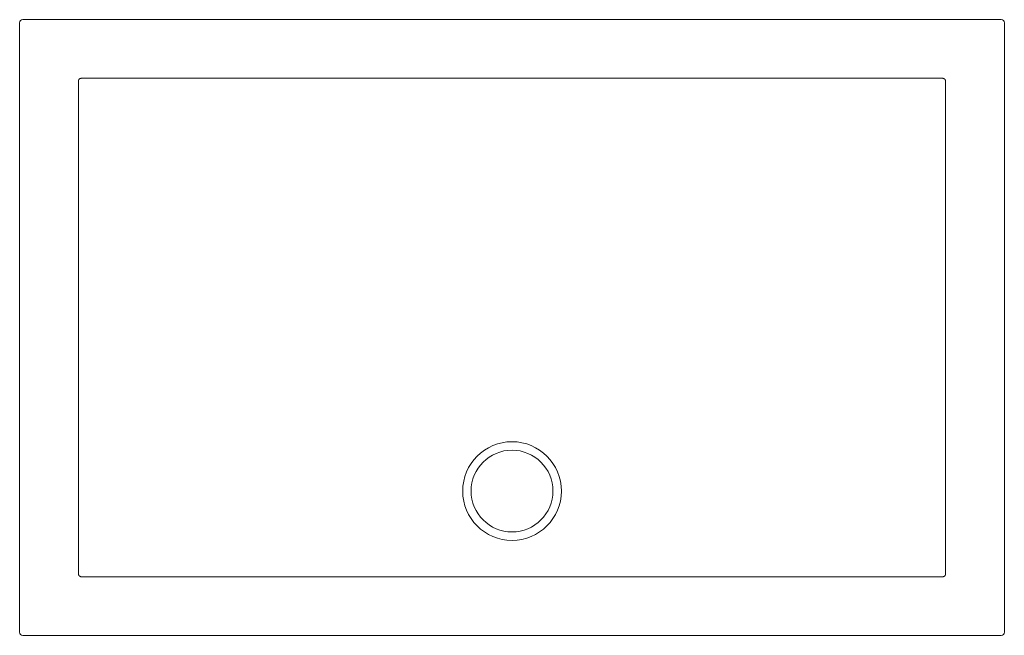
# Model space of a CAD drawing. Header units: millimetres. Extents: x 3915.93 to 3917.14, y 2563.64 to 2564.39.
import ezdxf

# ---------------------------------------------------------------- set-up
doc = ezdxf.new("R2010")
doc.units = ezdxf.units.MM
doc.layers.add('SANINDUSA', color=3, linetype='Continuous')

msp = doc.modelspace()

# ---------------------------------------------------------------- linework, layer by layer
at = {"layer": 'SANINDUSA', "linetype": 'Continuous', "lineweight": 15}
for p, q in [((3917.1328, 2564.3936), (3915.9381, 2564.3936)), ((3915.9341, 2564.3896), (3915.9341, 2563.6449)), ((3917.1368, 2563.6449), (3917.1368, 2564.3896)), ((3915.9381, 2563.6409), (3917.1328, 2563.6409))]:
    msp.add_line(p, q, dxfattribs=at)
at = {"layer": 'SANINDUSA', "linetype": 'Continuous', "lineweight": 15, "flags": 128}
msp.add_lwpolyline([(3917.0651, 2563.8173), (3917.0651, 2563.8253), (3917.0651, 2563.8573), (3917.0651, 2563.9853), (3917.0651, 2564.3168)], dxfattribs=at)
at = {"layer": 'SANINDUSA', "linetype": 'Continuous', "lineweight": 15}
for radius in [0.0603, 0.05]:
    msp.add_circle((3916.5355, 2563.8173), radius, dxfattribs=at)
for centre, major_axis in [((3915.9381, 2564.3896), (-0.00283, 0.00283)), ((3917.1328, 2564.3896), (0.00283, 0.00283)), ((3915.9381, 2563.6449), (-0.00283, -0.00283)), ((3917.1328, 2563.6449), (0.00283, -0.00283))]:
    msp.add_ellipse(centre, major_axis=major_axis, ratio=0.999695, start_param=5.497939, end_param=7.068431, dxfattribs=at)
for points, knots in [([(3916.0095, 2564.3219), (3916.0093, 2564.3219), (3916.009, 2564.3219), (3916.0085, 2564.3218), (3916.0083, 2564.3217), (3916.0079, 2564.3215), (3916.0076, 2564.3214), (3916.0072, 2564.3212), (3916.0071, 2564.321), (3916.0065, 2564.3205), (3916.0063, 2564.3201), (3916.006, 2564.3194), (3916.0059, 2564.3192), (3916.0058, 2564.3187), (3916.0058, 2564.3184), (3916.0058, 2564.3182)], [0, 0, 0, 0, 0.125, 0.125, 0.25, 0.25, 0.375, 0.375, 0.5, 0.5, 0.75, 0.75, 0.875, 0.875, 1, 1, 1, 1]), ([(3916.5355, 2564.3219), (3916.448, 2564.3219), (3916.3606, 2564.3219), (3916.1857, 2564.3219), (3916.0983, 2564.3219), (3916.0109, 2564.3219)], [0, 0, 0, 0, 0.5, 0.5, 1, 1, 1, 1]), ([(3917.06, 2564.3219), (3916.9726, 2564.3219), (3916.8852, 2564.3219), (3916.7103, 2564.3219), (3916.6229, 2564.3219), (3916.5355, 2564.3219)], [0, 0, 0, 0, 0.5, 0.5, 1, 1, 1, 1]), ([(3917.0651, 2564.3182), (3917.0651, 2564.3184), (3917.0651, 2564.3187), (3917.065, 2564.3192), (3917.0649, 2564.3194), (3917.0647, 2564.3198), (3917.0646, 2564.3201), (3917.0644, 2564.3205), (3917.0642, 2564.3207), (3917.0637, 2564.3212), (3917.0633, 2564.3214), (3917.0626, 2564.3217), (3917.0624, 2564.3218), (3917.0619, 2564.3219), (3917.0616, 2564.3219), (3917.0614, 2564.3219)], [0, 0, 0, 0, 0.125, 0.125, 0.25, 0.25, 0.375, 0.375, 0.5, 0.5, 0.75, 0.75, 0.875, 0.875, 1, 1, 1, 1]), ([(3916.0058, 2563.7163), (3916.0058, 2563.7161), (3916.0058, 2563.7158), (3916.0059, 2563.7153), (3916.006, 2563.7151), (3916.0062, 2563.7147), (3916.0063, 2563.7144), (3916.0066, 2563.714), (3916.0067, 2563.7139), (3916.0072, 2563.7133), (3916.0076, 2563.7131), (3916.0083, 2563.7128), (3916.0085, 2563.7127), (3916.009, 2563.7126), (3916.0093, 2563.7126), (3916.0095, 2563.7126)], [0, 0, 0, 0, 0.125, 0.125, 0.25, 0.25, 0.375, 0.375, 0.5, 0.5, 0.75, 0.75, 0.875, 0.875, 1, 1, 1, 1]), ([(3916.0109, 2563.7126), (3916.0546, 2563.7126), (3916.0983, 2563.7126), (3916.1857, 2563.7125), (3916.2294, 2563.7125), (3916.295, 2563.7125), (3916.3169, 2563.7125), (3916.3606, 2563.7125), (3916.3824, 2563.7125), (3916.4262, 2563.7125), (3916.448, 2563.7125), (3916.4808, 2563.7125), (3916.4917, 2563.7125), (3916.5136, 2563.7125), (3916.5245, 2563.7125), (3916.5464, 2563.7125), (3916.5573, 2563.7125), (3916.5792, 2563.7125), (3916.5901, 2563.7125), (3916.6229, 2563.7125), (3916.6447, 2563.7125), (3916.6885, 2563.7125), (3916.7103, 2563.7125), (3916.754, 2563.7125), (3916.7759, 2563.7125), (3916.8415, 2563.7125), (3916.8852, 2563.7125), (3916.9726, 2563.7126), (3917.0163, 2563.7126), (3917.06, 2563.7126)], [0, 0, 0, 0, 0.125, 0.125, 0.25, 0.25, 0.3125, 0.3125, 0.375, 0.375, 0.4375, 0.4375, 0.46875, 0.46875, 0.5, 0.5, 0.53125, 0.53125, 0.5625, 0.5625, 0.625, 0.625, 0.6875, 0.6875, 0.75, 0.75, 0.875, 0.875, 1, 1, 1, 1]), ([(3917.0614, 2563.7126), (3917.0616, 2563.7126), (3917.0619, 2563.7126), (3917.0624, 2563.7127), (3917.0626, 2563.7128), (3917.063, 2563.713), (3917.0633, 2563.7131), (3917.0637, 2563.7134), (3917.0639, 2563.7135), (3917.0644, 2563.714), (3917.0646, 2563.7144), (3917.0649, 2563.7151), (3917.065, 2563.7153), (3917.0651, 2563.7158), (3917.0651, 2563.7161), (3917.0651, 2563.7163)], [0, 0, 0, 0, 0.125, 0.125, 0.25, 0.25, 0.375, 0.375, 0.5, 0.5, 0.75, 0.75, 0.875, 0.875, 1, 1, 1, 1])]:
    msp.add_open_spline(points, degree=3, knots=knots, dxfattribs=at)
for points in [[(3916.0109, 2564.3219), (3916.0104, 2564.3219), (3916.01, 2564.3219), (3916.0095, 2564.3219)], [(3917.0614, 2564.3219), (3917.0609, 2564.3219), (3917.0605, 2564.3219), (3917.06, 2564.3219)], [(3916.0058, 2564.3182), (3916.0058, 2564.3177), (3916.0058, 2564.3173), (3916.0058, 2564.3168)], [(3916.0058, 2564.3168), (3916.0058, 2564.1503), (3916.0058, 2563.9838), (3916.0058, 2563.8173)], [(3917.0651, 2564.3168), (3917.0651, 2564.3173), (3917.0651, 2564.3177), (3917.0651, 2564.3182)], [(3916.0058, 2563.8173), (3916.0058, 2563.7841), (3916.0058, 2563.7509), (3916.0058, 2563.7177)], [(3917.0651, 2563.7177), (3917.0651, 2563.7509), (3917.0651, 2563.7841), (3917.0651, 2563.8173)], [(3916.0058, 2563.7177), (3916.0058, 2563.7172), (3916.0058, 2563.7168), (3916.0058, 2563.7163)], [(3917.0651, 2563.7163), (3917.0651, 2563.7168), (3917.0651, 2563.7172), (3917.0651, 2563.7177)], [(3916.0095, 2563.7126), (3916.01, 2563.7126), (3916.0104, 2563.7126), (3916.0109, 2563.7126)], [(3917.06, 2563.7126), (3917.0605, 2563.7126), (3917.0609, 2563.7126), (3917.0614, 2563.7126)]]:
    msp.add_open_spline(points, degree=3, dxfattribs=at)

doc.saveas('drawing.dxf')
